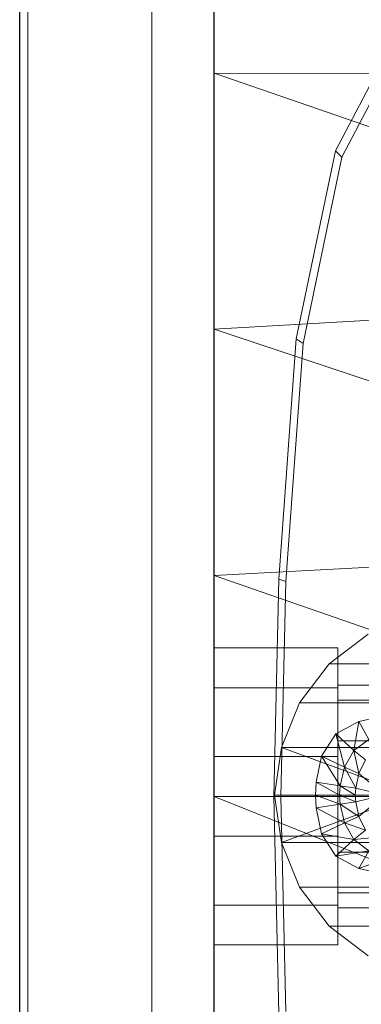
# Model space of a CAD drawing. Header units: metres. Extents: x 397.7 to 427.5, y 12.7 to 28.4.
# Tile 27 of 130: x 404.437 to 404.4922, y 26.5031 to 26.6623. Entities that reach past the tile are written whole.
import ezdxf

# ---------------------------------------------------------------- set-up
doc = ezdxf.new("R2010")
doc.units = ezdxf.units.M
for name, color, linetype, lineweight in [('02_MOBILIARIO', 7, 'Continuous', 18), ('A-DETL-____-MBND', 7, 'Continuous', 18), ('A-GENM-____-OTLN', 7, 'Continuous', 18), ('A-WALL-____-MCUT', 7, 'Continuous', 25), ('A-WALL-____-OTLN', 7, 'Continuous', 25)]:
    doc.layers.add(name, color=color, linetype=linetype, lineweight=lineweight)

# ---------------------------------------------------------------- blocks, each defined once
blk = doc.blocks.new('Family - Rentamans P2-152946-05_ELEC_P2')
at = {"layer": 'A-DETL-____-MBND', "color": 253, "true_color": 0xaaaaaa}
for p, q in [((0, 0.36146), (0, 0.00406)), ((0, 0.32734), (0, 0.29972)), ((0.01958, 0.28716), (0.03136, 0.30959)), ((0.02062, 0.28613), (0.03228, 0.30834)), ((0, 0.29972), (0, 0.2583)), ((0.10273, 0.29924), (0, 0.29972)), ((0, 0.29972), (0.10273, 0.26415)), ((0.01327, 0.25673), (0.01958, 0.28716)), ((0.02062, 0.28613), (0.01958, 0.28716)), ((0.01437, 0.25599), (0.02062, 0.28613)), ((0.10273, 0.26415), (0, 0.2583)), ((0, 0.2583), (0, 0.2185)), ((0, 0.2583), (0.10273, 0.22395)), ((0.01046, 0.21786), (0.01327, 0.25673)), ((0.01437, 0.25599), (0.01327, 0.25673)), ((0.01159, 0.21751), (0.01437, 0.25599)), ((0.10273, 0.22395), (0, 0.2185)), ((0, 0.2185), (0, 0.18276)), ((0, 0.2185), (0.10273, 0.18276)), ((0.00965, 0.18276), (0.01046, 0.21786)), ((0.01159, 0.21751), (0.01046, 0.21786)), ((0.01079, 0.18276), (0.01159, 0.21751)), ((0.02487, 0.20899), (0.01857, 0.20419)), ((0, 0.20033), (0, 0.20676)), ((0, 0.20676), (0.02, 0.20676)), ((0, 0.20676), (0.02, 0.20676)), ((0, 0.20676), (0, 0.20033)), ((0.02, 0.20033), (0.02, 0.20676)), ((0.02, 0.20676), (0.02, 0.20033)), ((0.01857, 0.20419), (0.01377, 0.19789)), ((0.01857, 0.20419), (0.04047, 0.20419)), ((0.02, 0.19835), (0.02, 0.20076)), ((0.02, 0.20076), (0.02, 0.19835)), ((0.1147, 0.20076), (0.02, 0.20076)), ((0, 0.20033), (0, 0.18919)), ((0.02, 0.20033), (0, 0.20033)), ((0, 0.18919), (0, 0.20033)), ((0, 0.20033), (0.02, 0.20033)), ((0.02, 0.20033), (0.02, 0.18919)), ((0.02, 0.18919), (0.02, 0.20033)), ((0.01377, 0.19789), (0.01087, 0.19069)), ((0.01377, 0.19789), (0.03567, 0.19789)), ((0.02, 0.19176), (0.02, 0.19835)), ((0.02, 0.19835), (0.02, 0.19176)), ((0.02, 0.19835), (0.1057, 0.19835)), ((0.1057, 0.19835), (0.02, 0.19835)), ((0.01967, 0.19289), (0.02337, 0.19489)), ((0.01967, 0.19289), (0.02337, 0.19489)), ((0.02337, 0.19489), (0.02257, 0.19019)), ((0.02337, 0.19489), (0.02747, 0.19579)), ((0.02337, 0.19489), (0.02747, 0.19579)), ((0.02337, 0.19489), (0.02497, 0.19199)), ((0.01737, 0.18929), (0.01967, 0.19289)), ((0.01737, 0.18929), (0.01967, 0.19289)), ((0.01967, 0.19289), (0.02107, 0.18749)), ((0.01967, 0.19289), (0.02257, 0.19019)), ((0.02, 0.19176), (0.02, 0.18276)), ((0.02, 0.18276), (0.02, 0.19176)), ((0.09911, 0.19176), (0.02, 0.19176)), ((0.09911, 0.19176), (0.02, 0.19176)), ((0.02257, 0.19019), (0.02497, 0.19199)), ((0.01087, 0.19069), (0.00977, 0.18299)), ((0.01087, 0.19069), (0.03277, 0.19069)), ((0.01087, 0.19069), (0.03177, 0.18299)), ((0.02107, 0.18749), (0.02257, 0.19019)), ((0.02257, 0.19019), (0.02337, 0.18649)), ((0.02257, 0.19019), (0.02447, 0.18869)), ((0, 0.18919), (0.02, 0.18919)), ((0, 0.18919), (0, 0.17633)), ((0, 0.17633), (0, 0.18919)), ((0, 0.18919), (0.02, 0.18919)), ((0.01647, 0.18509), (0.01737, 0.18929)), ((0.01647, 0.18509), (0.01737, 0.18929)), ((0.02037, 0.18449), (0.01737, 0.18929)), ((0.01737, 0.18929), (0.02107, 0.18749)), ((0.02, 0.18919), (0.02, 0.17633)), ((0.02, 0.17633), (0.02, 0.18919)), ((0.02337, 0.18649), (0.02447, 0.18869)), ((0.02037, 0.18449), (0.02107, 0.18749)), ((0.02107, 0.18749), (0.02287, 0.18409)), ((0.02107, 0.18749), (0.02337, 0.18649)), ((0.02287, 0.18409), (0.02337, 0.18649)), ((0.02337, 0.18649), (0.02747, 0.18299)), ((0.01637, 0.18299), (0.01647, 0.18509)), ((0.01637, 0.18299), (0.01647, 0.18509)), ((0.02027, 0.18299), (0.01647, 0.18509)), ((0.01647, 0.18509), (0.02037, 0.18449)), ((0.02027, 0.18299), (0.02037, 0.18449)), ((0.02277, 0.18299), (0.02037, 0.18449)), ((0.02037, 0.18449), (0.02287, 0.18409)), ((0.02277, 0.18299), (0.02287, 0.18409)), ((0.02287, 0.18409), (0.02747, 0.18299)), ((0, 0.18276), (0, 0.14702)), ((0, 0.18276), (0.10273, 0.14157)), ((0.10273, 0.18276), (0, 0.18276)), ((0.01046, 0.14766), (0.00965, 0.18276)), ((0.01079, 0.18276), (0.00965, 0.18276)), ((0.00977, 0.18299), (0.03177, 0.18299)), ((0.00977, 0.18299), (0.01087, 0.17529)), ((0.01159, 0.14801), (0.01079, 0.18276)), ((0.01087, 0.17529), (0.03177, 0.18299)), ((0.02027, 0.18299), (0.01637, 0.18299)), ((0.02037, 0.18149), (0.01637, 0.18299)), ((0.01647, 0.18089), (0.01637, 0.18299)), ((0.01647, 0.18089), (0.01637, 0.18299)), ((0.02037, 0.18149), (0.01647, 0.18089)), ((0.02, 0.18276), (0.02, 0.17376)), ((0.02, 0.17376), (0.02, 0.18276)), ((0.0967, 0.18276), (0.02, 0.18276)), ((0.0967, 0.18276), (0.02, 0.18276)), ((0.02277, 0.18299), (0.02027, 0.18299)), ((0.02287, 0.18189), (0.02027, 0.18299)), ((0.02037, 0.18149), (0.02027, 0.18299)), ((0.02287, 0.18189), (0.02037, 0.18149)), ((0.02337, 0.17949), (0.02037, 0.18149)), ((0.02107, 0.17849), (0.02037, 0.18149)), ((0.02747, 0.18299), (0.02277, 0.18299)), ((0.02287, 0.18189), (0.02277, 0.18299)), ((0.02747, 0.18299), (0.02287, 0.18189)), ((0.02337, 0.17949), (0.02287, 0.18189)), ((0.02747, 0.18299), (0.02337, 0.17949)), ((0.02107, 0.17849), (0.01647, 0.18089)), ((0.01737, 0.17669), (0.01647, 0.18089)), ((0.01737, 0.17669), (0.01647, 0.18089)), ((0.02107, 0.17849), (0.01737, 0.17669)), ((0.02337, 0.17949), (0.02107, 0.17849)), ((0.02447, 0.17729), (0.02107, 0.17849)), ((0.02257, 0.17579), (0.02107, 0.17849)), ((0.02447, 0.17729), (0.02337, 0.17949)), ((0.02447, 0.17729), (0.02257, 0.17579)), ((0, 0.17633), (0.02, 0.17633)), ((0, 0.17633), (0, 0.16519)), ((0, 0.16519), (0, 0.17633)), ((0, 0.17633), (0.02, 0.17633)), ((0.01087, 0.17529), (0.03277, 0.17529)), ((0.01087, 0.17529), (0.01377, 0.16809)), ((0.02257, 0.17579), (0.01737, 0.17669)), ((0.01967, 0.17309), (0.01737, 0.17669)), ((0.01967, 0.17309), (0.01737, 0.17669)), ((0.02257, 0.17579), (0.01967, 0.17309)), ((0.02, 0.17633), (0.02, 0.16519)), ((0.02, 0.16519), (0.02, 0.17633)), ((0.02657, 0.17619), (0.02257, 0.17579)), ((0.02497, 0.17399), (0.02257, 0.17579)), ((0.02497, 0.17399), (0.01967, 0.17309)), ((0.02, 0.17376), (0.02, 0.16717)), ((0.02, 0.16717), (0.02, 0.17376)), ((0.09911, 0.17376), (0.02, 0.17376)), ((0.09911, 0.17376), (0.02, 0.17376)), ((0.02497, 0.17399), (0.02337, 0.17109)), ((0.02337, 0.17109), (0.01967, 0.17309)), ((0.02337, 0.17109), (0.01967, 0.17309)), ((0.02837, 0.17299), (0.02337, 0.17109)), ((0.02747, 0.17019), (0.02337, 0.17109)), ((0.02747, 0.17019), (0.02337, 0.17109)), ((0.01377, 0.16809), (0.03567, 0.16809)), ((0.01377, 0.16809), (0.01857, 0.16179)), ((0.02, 0.16717), (0.02, 0.16476)), ((0.02, 0.16476), (0.02, 0.16717)), ((0.1057, 0.16717), (0.02, 0.16717)), ((0.1057, 0.16717), (0.02, 0.16717)), ((0, 0.16519), (0.02, 0.16519)), ((0, 0.16519), (0, 0.15876)), ((0, 0.15876), (0, 0.16519)), ((0, 0.16519), (0.02, 0.16519)), ((0.02, 0.16519), (0.02, 0.15876)), ((0.02, 0.15876), (0.02, 0.16519)), ((0.1147, 0.16476), (0.02, 0.16476)), ((0.01857, 0.16179), (0.04047, 0.16179)), ((0.01857, 0.16179), (0.02487, 0.15699)), ((0, 0.15876), (0.02, 0.15876)), ((0, 0.15876), (0.02, 0.15876))]:
    blk.add_line(p, q, dxfattribs=at)
blk = doc.blocks.new('Family - LONDR55-XX_ZZ-ARQ-CAA-M3D-Londres55-152769-05_ELEC_P2')
at = {"layer": 'A-GENM-____-OTLN', "color": 253, "true_color": 0xaaaaaa}
for p, q in [((0.6, 0.03), (0, 0.03)), ((0.6, 0.03), (0, 0.03)), ((0.6, 0.01), (0, 0.01)), ((0, 0.01), (0.6, 0.01)), ((0, 0.01), (0.6, 0.01)), ((0, 0.01), (0.6, 0.01)), ((0, 0), (0.6, 0)), ((0.6, 0), (0, 0))]:
    blk.add_line(p, q, dxfattribs=at)
blk = doc.blocks.new('Family - Mirall P2-152966-05_ELEC_P2')
blk.add_blockref('Family - LONDR55-XX_ZZ-ARQ-CAA-M3D-Londres55-152769-05_ELEC_P2', (0, 0))
blk = doc.blocks.new('Family - Evans P2-153146-05_ELEC_P2')
at = {"layer": 'A-WALL-____-MCUT', "color": 253, "true_color": 0xaaaaaa}
blk.add_line((0, 0), (4.54879, 0), dxfattribs=at)
at = {"layer": 'A-WALL-____-OTLN', "color": 253, "true_color": 0xaaaaaa}
blk.add_line((0, 0), (4.54879, 0), dxfattribs=at)
at = {"layer": 'A-WALL-____-OTLN', "color": 253, "lineweight": 18, "true_color": 0xaaaaaa}
blk.add_line((0, 0), (4.54879, 0), dxfattribs=at)
blk = doc.blocks.new('LONDR55-XX_ZZ-ARQ-CAA-M3D-Londres55_ifc-1-05_ELEC_P2')
at = {"layer": '02_MOBILIARIO', "color": 253, "lineweight": 18, "true_color": 0xaaaaaa}
blk.add_blockref('Family - Rentamans P2-152946-05_ELEC_P2', (404.46838, 26.35391), dxfattribs=at)
at = {"layer": 'A-GENM-____-OTLN', "color": 253, "lineweight": 18, "true_color": 0xaaaaaa, "rotation": 90}
blk.add_blockref('Family - Mirall P2-152966-05_ELEC_P2', (404.46831, 26.22386), dxfattribs=at)
at = {"layer": 'A-WALL-____-OTLN', "color": 253, "lineweight": 18, "true_color": 0xaaaaaa, "rotation": 90}
blk.add_blockref('Family - Evans P2-153146-05_ELEC_P2', (404.43698, 23.51946), dxfattribs=at)

msp = doc.modelspace()

# ---------------------------------------------------------------- block references
at = {"lineweight": 5}
msp.add_blockref('LONDR55-XX_ZZ-ARQ-CAA-M3D-Londres55_ifc-1-05_ELEC_P2', (0, 0), dxfattribs=at)

doc.saveas('drawing.dxf')
